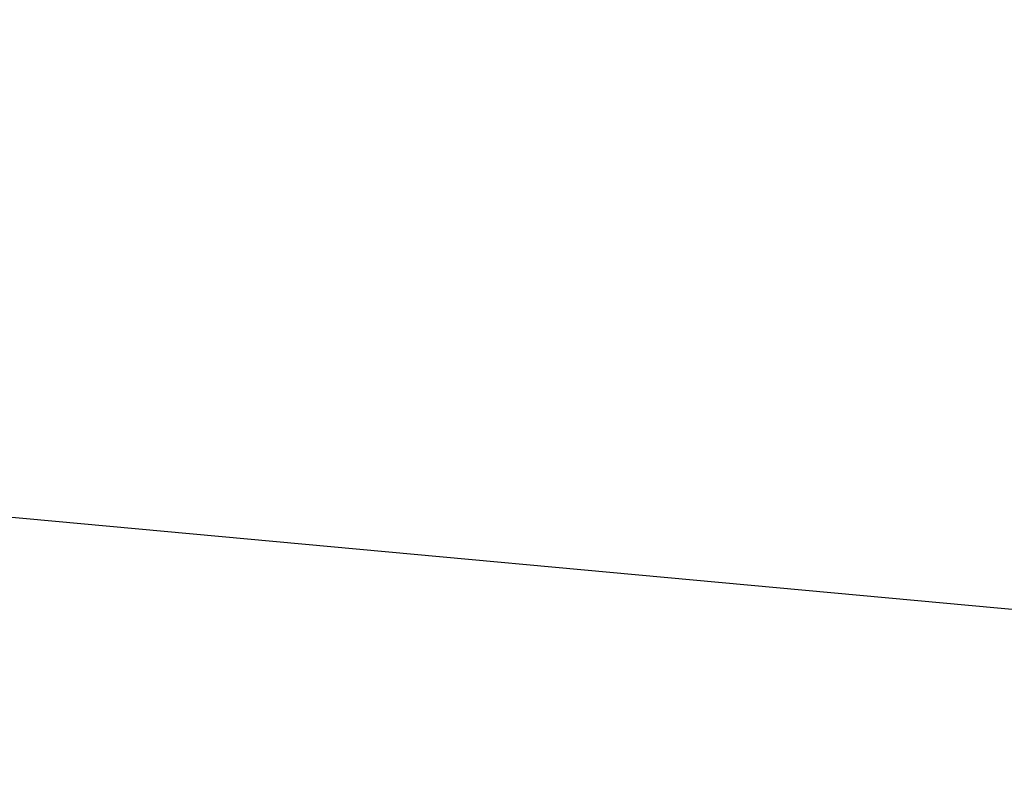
# Model space of a CAD drawing. Header units: metres. Extents: x -50 to 50, y -86 to 50.
# Tile 90 of 252: x 10.2 to 10.2283, y -76.0468 to -76.0248. Entities that reach past the tile are written whole.
import ezdxf

# ---------------------------------------------------------------- set-up
doc = ezdxf.new("R2010")
doc.units = ezdxf.units.M
doc.layers.add('solid_MONTA1__SW0001', color=7, linetype='CONTINUOUS')

msp = doc.modelspace()

# ---------------------------------------------------------------- linework, layer by layer
at = {"layer": 'solid_MONTA1__SW0001'}
for points in [[(10.052189, -76.037575, 184.179077), (11.010914, -24.735353, 183.803131), (10.052452, -76.025543, 184.178986)], [(10.052452, -76.025543, 184.178986), (11.010914, -24.735353, 183.803131), (10.052716, -76.013474, 184.178909)], [(12.3377, -76.046097, 189.822388), (12.339052, -75.98291, 189.822708), (6.302178, -63.681835, 190.151154)], [(10.197237, -82.686668, 189.890305), (10.225431, -82.661949, 189.889145), (6.302178, -63.681835, 190.151154)], [(10.052189, -76.037575, 184.179077), (10.052452, -76.025543, 184.178986), (10.54824, -76.071144, 184.260925)], [(10.051927, -76.049561, 184.179169), (10.052189, -76.037575, 184.179077), (10.54824, -76.071144, 184.260925)]]:
    msp.add_3dface(points, dxfattribs=at)

doc.saveas('drawing.dxf')
